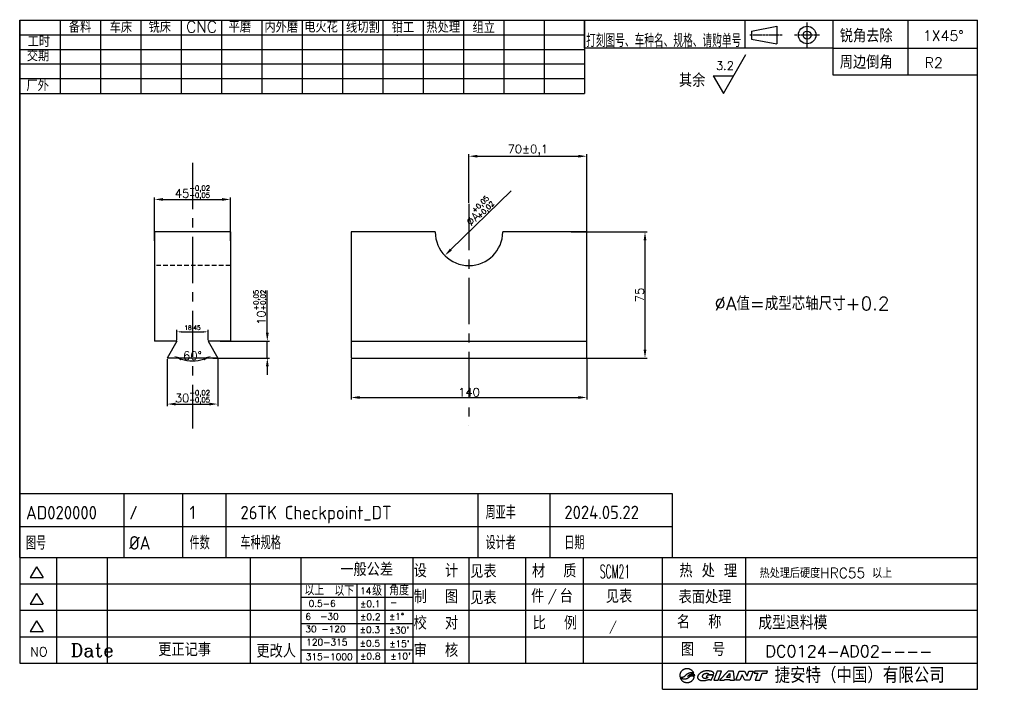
# Model space of a CAD drawing. Header units: millimetres. Extents: x 7182 to 7768, y -594 to -195.
import ezdxf
from ezdxf.enums import TextEntityAlignment as Align

# ---------------------------------------------------------------- set-up
doc = ezdxf.new("R2010")
doc.units = ezdxf.units.MM
doc.linetypes.add('CENTER', pattern=[2, 1.25, -0.25, 0.25, -0.25])
doc.linetypes.add('HIDDEN', pattern=[0.375, 0.25, -0.125])
for name, color, linetype in [('CEN', 1, 'CENTER'), ('CON', 7, 'Continuous'), ('DAS', 5, 'HIDDEN'), ('DIM', 7, 'Continuous'), ('F', 7, 'Continuous'), ('TXT', 7, 'Continuous')]:
    doc.layers.add(name, color=color, linetype=linetype)
doc.styles.add('ACISOTS', font='isocp.shx', dxfattribs={"height": 8, "bigfont": 'gbcbig.shx'})
doc.styles.add('HZ', font='complex.shx', dxfattribs={"bigfont": 'HZFS.SHX'})
doc.styles.get("Standard").update_dxf_attribs({"font": 'txt.shx', "bigfont": 'hzfs.shx'})
doc.styles.add('USER1', font='simplex', dxfattribs={"bigfont": 'dayum'})
doc.dimstyles.new('ISO-25', dxfattribs={"dimtxt": 2.5, "dimasz": 2.5, "dimexe": 1.25, "dimexo": 0.625, "dimtad": 1, "dimtxsty": 'Standard', "dimcen": 2.5, "dimadec": 0, "dimazin": 0, "dimtfac": 1, "dimtmove": 0, "dimatfit": 3, "dimfxl": 1, "dimarcsym": 0})

# ---------------------------------------------------------------- blocks, each defined once
blk = doc.blocks.new('*D10')
at = {"layer": 'Defpoints', "color": 0, "transparency": 16777216}
for p in [(7307.69, -302.26), (7262.69, -327.48), (7307.69, -327.48)]:
    blk.add_point(p, dxfattribs=at)
at = {"layer": 'DIM', "color": 0, "lineweight": -2, "transparency": 16777216}
for p, q in [((7262.69, -326.86), (7262.69, -301.01)), ((7267.69, -302.26), (7302.69, -302.26)), ((7307.69, -326.86), (7307.69, -301.01))]:
    blk.add_line(p, q, dxfattribs=at)
at = {"layer": 'DIM', "color": 0, "transparency": 16777216}
for points in [[(7267.69, -301.43), (7267.69, -303.09), (7262.69, -302.26)], [(7302.69, -301.43), (7302.69, -303.09), (7307.69, -302.26)]]:
    blk.add_solid(points, dxfattribs=at)
at = {"layer": 'DIM', "color": 0, "transparency": 16777216, "insert": (7285.19, -297.63), "char_height": 5, "attachment_point": 5}
blk.add_mtext('45{\\H3;\\S-0,02^ -0,05;}', dxfattribs=at)
blk = doc.blocks.new('*D11')
at = {"layer": 'Defpoints', "color": 0, "transparency": 16777216}
for p in [(7294.42, -381.01), (7275.96, -386.58), (7294.42, -386.58)]:
    blk.add_point(p, dxfattribs=at)
at = {"layer": 'DIM', "color": 0, "lineweight": -2, "transparency": 16777216}
for p, q in [((7275.96, -385.95), (7275.96, -379.76)), ((7294.42, -385.95), (7294.42, -379.76)), ((7278.46, -381.01), (7291.92, -381.01))]:
    blk.add_line(p, q, dxfattribs=at)
at = {"layer": 'DIM', "color": 0, "transparency": 16777216}
for points in [[(7278.46, -380.59), (7278.46, -381.43), (7275.96, -381.01)], [(7291.92, -380.59), (7291.92, -381.43), (7294.42, -381.01)]]:
    blk.add_solid(points, dxfattribs=at)
at = {"layer": 'DIM', "color": 0, "transparency": 16777216, "insert": (7285.19, -378.93), "char_height": 2.5, "attachment_point": 5}
blk.add_mtext('18,45', dxfattribs=at)
blk = doc.blocks.new('*D12')
at = {"layer": 'Defpoints', "color": 0, "transparency": 16777216}
for p in [(7301.05, -386.58), (7329.65, -386.58), (7296.7, -396.58)]:
    blk.add_point(p, dxfattribs=at)
at = {"layer": 'DIM', "color": 0, "lineweight": -2, "transparency": 16777216}
for p, q in [((7329.65, -381.58), (7329.65, -356.33)), ((7301.68, -386.58), (7330.9, -386.58)), ((7329.65, -396.58), (7329.65, -386.58)), ((7297.33, -396.58), (7330.9, -396.58)), ((7329.65, -401.58), (7329.65, -406.58))]:
    blk.add_line(p, q, dxfattribs=at)
at = {"layer": 'DIM', "color": 0, "transparency": 16777216}
for points in [[(7328.82, -381.58), (7330.48, -381.58), (7329.65, -386.58)], [(7328.82, -401.58), (7330.48, -401.58), (7329.65, -396.58)]]:
    blk.add_solid(points, dxfattribs=at)
at = {"layer": 'DIM', "color": 0, "transparency": 16777216, "insert": (7325.03, -366.45), "char_height": 5, "attachment_point": 5, "rotation": 90}
blk.add_mtext('10{\\H3;\\S+0,05^ +0,02;}', dxfattribs=at)
blk = doc.blocks.new('*D13')
at = {"layer": 'Defpoints', "color": 0, "transparency": 16777216}
for p in [(7275.96, -391.85), (7294.42, -391.85), (7281.3, -397.93), (7270.19, -401.85), (7300.19, -401.85)]:
    blk.add_point(p, dxfattribs=at)
at = {"layer": 'DIM', "color": 0, "lineweight": -2, "transparency": 16777216}
blk.add_arc((7285.19, -375.87), 22.4, 252.8179, 287.1821, dxfattribs=at)
at = {"layer": 'DIM', "color": 0, "transparency": 16777216}
for points in [[(7278.24, -398.03), (7278.91, -396.51), (7273.99, -395.27)], [(7291.47, -396.51), (7292.14, -398.03), (7296.39, -395.27)]]:
    blk.add_solid(points, dxfattribs=at)
at = {"layer": 'DIM', "color": 0, "transparency": 16777216, "insert": (7285.19, -395.15), "char_height": 5, "attachment_point": 5}
blk.add_mtext('60°', dxfattribs=at)
blk = doc.blocks.new('*D14')
at = {"layer": 'Defpoints', "color": 0, "transparency": 16777216}
for p in [(7379.51, -396.58), (7519.51, -396.58), (7519.51, -420.05)]:
    blk.add_point(p, dxfattribs=at)
at = {"layer": 'DIM', "color": 0, "lineweight": -2, "transparency": 16777216}
for p, q in [((7379.51, -397.2), (7379.51, -421.3)), ((7519.51, -397.2), (7519.51, -421.3)), ((7384.51, -420.05), (7514.51, -420.05))]:
    blk.add_line(p, q, dxfattribs=at)
at = {"layer": 'DIM', "color": 0, "transparency": 16777216}
for points in [[(7384.51, -419.22), (7384.51, -420.89), (7379.51, -420.05)], [(7514.51, -419.22), (7514.51, -420.89), (7519.51, -420.05)]]:
    blk.add_solid(points, dxfattribs=at)
at = {"layer": 'DIM', "color": 0, "transparency": 16777216, "insert": (7449.51, -416.93), "char_height": 5, "attachment_point": 5}
blk.add_mtext('140', dxfattribs=at)
blk = doc.blocks.new('*D15')
at = {"layer": 'Defpoints', "color": 0, "transparency": 16777216}
for p in [(7509.65, -321.58), (7509.65, -396.58), (7554.13, -396.58)]:
    blk.add_point(p, dxfattribs=at)
at = {"layer": 'DIM', "color": 0, "lineweight": -2, "transparency": 16777216}
for p, q in [((7510.28, -321.58), (7555.38, -321.58)), ((7554.13, -326.58), (7554.13, -391.58)), ((7510.28, -396.58), (7555.38, -396.58))]:
    blk.add_line(p, q, dxfattribs=at)
at = {"layer": 'DIM', "color": 0, "transparency": 16777216}
for points in [[(7553.29, -326.58), (7554.96, -326.58), (7554.13, -321.58)], [(7553.29, -391.58), (7554.96, -391.58), (7554.13, -396.58)]]:
    blk.add_solid(points, dxfattribs=at)
at = {"layer": 'DIM', "color": 0, "transparency": 16777216, "insert": (7551, -359.08), "char_height": 5, "attachment_point": 5, "rotation": 90}
blk.add_mtext('75', dxfattribs=at)
blk = doc.blocks.new('*D16')
at = {"layer": 'Defpoints', "color": 0, "transparency": 16777216}
for p in [(7519.51, -276.55), (7449.51, -304.95), (7519.51, -339.88)]:
    blk.add_point(p, dxfattribs=at)
at = {"layer": 'DIM', "color": 0, "lineweight": -2, "transparency": 16777216}
for p, q in [((7449.51, -304.33), (7449.51, -275.3)), ((7454.51, -276.55), (7514.51, -276.55)), ((7519.51, -339.26), (7519.51, -275.3))]:
    blk.add_line(p, q, dxfattribs=at)
at = {"layer": 'DIM', "color": 0, "transparency": 16777216}
for points in [[(7454.51, -275.72), (7454.51, -277.39), (7449.51, -276.55)], [(7514.51, -275.72), (7514.51, -277.39), (7519.51, -276.55)]]:
    blk.add_solid(points, dxfattribs=at)
at = {"layer": 'DIM', "color": 0, "transparency": 16777216, "insert": (7484.51, -273.01), "char_height": 5, "attachment_point": 5}
blk.add_mtext('70±0,1', dxfattribs=at)
blk = doc.blocks.new('*D17')
at = {"layer": 'Defpoints', "color": 0, "transparency": 16777216}
for p in [(7270.19, -396.58), (7300.19, -396.58), (7300.19, -423.97)]:
    blk.add_point(p, dxfattribs=at)
at = {"layer": 'DIM', "color": 0, "lineweight": -2, "transparency": 16777216}
for p, q in [((7270.19, -397.2), (7270.19, -425.22)), ((7300.19, -397.2), (7300.19, -425.22)), ((7275.19, -423.97), (7295.19, -423.97))]:
    blk.add_line(p, q, dxfattribs=at)
at = {"layer": 'DIM', "color": 0, "transparency": 16777216}
for points in [[(7275.19, -423.14), (7275.19, -424.8), (7270.19, -423.97)], [(7295.19, -423.14), (7295.19, -424.8), (7300.19, -423.97)]]:
    blk.add_solid(points, dxfattribs=at)
at = {"layer": 'DIM', "color": 0, "transparency": 16777216, "insert": (7285.19, -419.34), "char_height": 5, "attachment_point": 5}
blk.add_mtext('30{\\H3;\\S-0,02^ -0,05;}', dxfattribs=at)
blk = doc.blocks.new('GIANT')
for p, q in [((230.79, 28.9), (230.78, 28.78)), ((230.78, 28.78), (230.78, 28.67)), ((230.78, 28.67), (230.79, 28.56)), ((230.8, 29.01), (230.79, 28.9)), ((230.79, 28.56), (230.8, 28.45)), ((230.82, 29.12), (230.8, 29.01)), ((230.8, 28.45), (230.82, 28.34)), ((230.84, 29.23), (230.82, 29.12)), ((230.82, 28.34), (230.9, 28.32)), ((230.87, 29.33), (230.84, 29.23)), ((230.9, 29.44), (230.87, 29.33)), ((230.94, 29.55), (230.9, 29.44)), ((230.9, 28.32), (230.98, 28.31)), ((230.98, 29.65), (230.94, 29.55)), ((231.03, 29.75), (230.98, 29.65)), ((230.98, 28.31), (231.07, 28.3)), ((231.09, 29.84), (231.03, 29.75)), ((231.07, 28.3), (231.15, 28.29)), ((231.15, 29.94), (231.09, 29.84)), ((231.21, 30.03), (231.15, 29.94)), ((231.15, 28.29), (231.23, 28.28)), ((231.28, 30.12), (231.21, 30.03)), ((231.23, 28.28), (231.31, 28.28)), ((231.35, 30.2), (231.28, 30.12)), ((231.31, 28.28), (231.39, 28.28)), ((231.43, 30.28), (231.35, 30.2)), ((231.39, 28.28), (231.48, 28.28)), ((231.51, 30.36), (231.43, 30.28)), ((231.48, 28.28), (231.56, 28.28)), ((231.59, 30.43), (231.51, 30.36)), ((231.56, 28.28), (231.64, 28.29)), ((231.68, 30.5), (231.59, 30.43)), ((231.64, 28.29), (231.72, 28.31)), ((231.77, 30.56), (231.68, 30.5)), ((231.72, 28.31), (231.8, 28.32)), ((231.87, 30.62), (231.77, 30.56)), ((231.8, 28.32), (231.88, 28.35)), ((231.97, 30.68), (231.87, 30.62)), ((231.88, 28.35), (231.96, 28.37)), ((231.96, 28.37), (232.03, 28.41)), ((232.07, 30.73), (231.97, 30.68)), ((232.03, 28.41), (232.11, 28.44)), ((232.17, 30.77), (232.07, 30.73)), ((232.11, 28.44), (232.18, 28.49)), ((232.27, 30.81), (232.17, 30.77)), ((232.18, 28.49), (232.25, 28.53)), ((232.25, 28.53), (232.31, 28.58)), ((232.38, 30.85), (232.27, 30.81)), ((232.31, 28.58), (232.37, 28.63)), ((232.37, 28.63), (232.44, 28.69)), ((232.49, 30.88), (232.38, 30.85)), ((232.44, 28.69), (232.5, 28.74)), ((232.6, 30.91), (232.49, 30.88)), ((232.5, 28.74), (232.56, 28.8)), ((232.56, 28.8), (232.62, 28.86)), ((232.72, 30.93), (232.6, 30.91)), ((232.62, 28.86), (232.68, 28.91)), ((232.68, 28.91), (232.74, 28.97)), ((232.83, 30.94), (232.72, 30.93)), ((232.74, 28.97), (232.8, 29.03)), ((232.8, 29.03), (232.86, 29.08)), ((232.95, 30.95), (232.83, 30.94)), ((232.86, 29.08), (232.92, 29.13)), ((232.92, 29.13), (232.98, 29.19)), ((233.07, 30.96), (232.95, 30.95)), ((232.98, 29.19), (233.05, 29.24)), ((233.05, 29.24), (233.11, 29.29)), ((233.18, 30.95), (233.07, 30.96)), ((233.11, 29.29), (233.18, 29.33)), ((233.3, 30.95), (233.18, 30.95)), ((233.18, 29.33), (233.25, 29.38)), ((233.25, 29.38), (233.32, 29.42)), ((233.28, 28.48), (233.35, 28.58)), ((233.38, 28.54), (233.28, 28.48)), ((233.42, 30.93), (233.3, 30.95)), ((233.32, 29.42), (233.39, 29.46)), ((233.35, 28.58), (233.43, 28.68)), ((233.48, 28.6), (233.38, 28.54)), ((233.39, 29.46), (233.46, 29.5)), ((233.53, 30.91), (233.42, 30.93)), ((233.43, 28.68), (233.51, 28.77)), ((233.46, 29.5), (233.54, 29.54)), ((233.59, 28.66), (233.48, 28.6)), ((233.51, 28.77), (233.61, 28.86)), ((233.65, 30.89), (233.53, 30.91)), ((233.54, 29.54), (233.61, 29.57)), ((233.6, 28.12), (233.54, 28.06)), ((233.69, 28.72), (233.59, 28.66)), ((233.66, 28.17), (233.6, 28.12)), ((233.61, 29.57), (233.69, 29.6)), ((233.61, 28.86), (233.7, 28.93)), ((233.76, 30.86), (233.65, 30.89)), ((233.72, 28.22), (233.66, 28.17)), ((233.69, 29.6), (233.77, 29.63)), ((233.8, 28.77), (233.69, 28.72)), ((233.7, 28.93), (233.8, 29.01)), ((233.78, 28.28), (233.72, 28.22)), ((233.87, 30.82), (233.76, 30.86)), ((233.77, 29.63), (233.84, 29.66)), ((233.85, 28.33), (233.78, 28.28)), ((233.8, 29.01), (233.91, 29.07)), ((233.91, 28.82), (233.8, 28.77)), ((233.84, 29.66), (233.92, 29.68)), ((233.91, 28.38), (233.85, 28.33)), ((233.98, 30.78), (233.87, 30.82)), ((233.91, 29.07), (234.02, 29.13)), ((234.02, 28.86), (233.91, 28.82)), ((233.97, 28.43), (233.91, 28.38)), ((233.92, 29.68), (234, 29.7)), ((234.04, 28.48), (233.97, 28.43)), ((234.09, 30.74), (233.98, 30.78)), ((234, 29.7), (234.08, 29.72)), ((234.02, 29.13), (234.13, 29.18)), ((234.13, 28.9), (234.02, 28.86)), ((234.11, 28.52), (234.04, 28.48)), ((234.08, 29.72), (234.16, 29.73)), ((234.19, 30.68), (234.09, 30.74)), ((234.18, 28.56), (234.11, 28.52)), ((234.13, 29.18), (234.25, 29.22)), ((234.25, 28.92), (234.13, 28.9)), ((234.16, 29.73), (234.25, 29.74)), ((234.26, 28.58), (234.18, 28.56)), ((234.29, 30.63), (234.19, 30.68)), ((234.25, 29.74), (234.33, 29.75)), ((234.25, 29.22), (234.37, 29.25)), ((234.37, 28.94), (234.25, 28.92)), ((234.34, 28.61), (234.26, 28.58)), ((234.39, 30.57), (234.29, 30.63)), ((234.33, 29.75), (234.41, 29.75)), ((234.42, 28.62), (234.34, 28.61)), ((234.37, 29.25), (234.49, 29.28)), ((234.49, 28.95), (234.37, 28.94)), ((234.49, 30.5), (234.39, 30.57)), ((234.41, 29.75), (234.49, 29.75)), ((234.5, 28.62), (234.42, 28.62)), ((234.58, 30.43), (234.49, 30.5)), ((234.49, 29.75), (234.58, 29.75)), ((234.49, 29.28), (234.62, 29.3)), ((234.61, 28.94), (234.49, 28.95)), ((234.58, 28.62), (234.5, 28.62)), ((234.67, 30.35), (234.58, 30.43)), ((234.58, 29.75), (234.66, 29.74)), ((234.66, 28.62), (234.58, 28.62)), ((234.72, 28.93), (234.61, 28.94)), ((234.62, 29.3), (234.74, 29.31)), ((234.66, 29.74), (234.74, 29.73)), ((234.74, 28.61), (234.66, 28.62)), ((234.75, 30.27), (234.67, 30.35)), ((234.84, 28.91), (234.72, 28.93)), ((234.74, 29.73), (234.82, 29.72)), ((234.74, 29.31), (234.86, 29.31)), ((234.82, 28.59), (234.74, 28.61)), ((234.83, 30.18), (234.75, 30.27)), ((234.82, 29.72), (234.9, 29.7)), ((234.9, 28.57), (234.82, 28.59)), ((234.91, 30.1), (234.83, 30.18)), ((234.96, 28.88), (234.84, 28.91)), ((234.86, 29.31), (234.99, 29.3)), ((234.9, 29.7), (234.98, 29.68)), ((234.98, 28.55), (234.9, 28.57)), ((234.98, 30), (234.91, 30.1)), ((235.07, 28.84), (234.96, 28.88)), ((235.05, 29.91), (234.98, 30)), ((234.98, 29.68), (235.06, 29.65)), ((235.06, 28.53), (234.98, 28.55)), ((234.99, 29.3), (235.11, 29.28)), ((235.11, 29.81), (235.05, 29.91)), ((235.06, 29.65), (235.13, 29.63)), ((235.13, 28.5), (235.06, 28.53)), ((235.18, 28.8), (235.07, 28.84)), ((235.16, 29.7), (235.11, 29.81)), ((235.11, 29.28), (235.23, 29.24)), ((235.13, 29.63), (235.21, 29.6)), ((235.21, 28.47), (235.13, 28.5)), ((235.21, 29.6), (235.16, 29.7)), ((235.29, 28.74), (235.18, 28.8)), ((235.28, 28.44), (235.21, 28.47)), ((235.23, 29.24), (235.34, 29.19)), ((235.26, 28.02), (235.29, 28.12)), ((235.36, 28.41), (235.28, 28.44)), ((235.39, 28.67), (235.29, 28.74)), ((235.29, 28.12), (235.32, 28.21)), ((235.32, 28.21), (235.34, 28.31)), ((235.34, 29.19), (235.36, 29.09)), ((235.34, 28.31), (235.36, 28.41)), ((235.36, 29.09), (235.37, 28.98)), ((235.37, 28.98), (235.38, 28.88)), ((235.38, 28.88), (235.39, 28.78)), ((235.39, 28.78), (235.39, 28.67)), ((236.46, 28.45), (236.44, 28.33)), ((236.44, 28.33), (236.44, 28.22)), ((236.44, 28.22), (236.44, 28.1)), ((236.44, 28.1), (236.46, 27.98)), ((236.5, 28.56), (236.46, 28.45)), ((236.54, 28.67), (236.5, 28.56)), ((236.59, 28.78), (236.54, 28.67)), ((236.64, 28.88), (236.59, 28.78)), ((236.7, 28.98), (236.64, 28.88)), ((236.77, 29.08), (236.7, 28.98)), ((236.85, 29.17), (236.77, 29.08)), ((236.92, 29.26), (236.85, 29.17)), ((237, 29.34), (236.92, 29.26)), ((237.09, 29.42), (237, 29.34)), ((237.18, 29.5), (237.09, 29.42)), ((237.27, 29.58), (237.18, 29.5)), ((237.36, 29.65), (237.27, 29.58)), ((237.46, 29.71), (237.36, 29.65)), ((237.56, 29.78), (237.46, 29.71)), ((237.66, 29.84), (237.56, 29.78)), ((237.76, 29.89), (237.66, 29.84)), ((237.87, 29.95), (237.76, 29.89)), ((237.97, 30), (237.87, 29.95)), ((238.08, 30.04), (237.97, 30)), ((237.99, 28.53), (238, 28.65)), ((238, 28.41), (237.99, 28.53)), ((238, 28.65), (238.04, 28.77)), ((238.03, 28.29), (238, 28.41)), ((238.08, 28.17), (238.03, 28.29)), ((238.04, 28.77), (238.09, 28.89)), ((238.19, 30.08), (238.08, 30.04)), ((238.16, 28.07), (238.08, 28.17)), ((238.09, 28.89), (238.15, 28.99)), ((238.15, 28.99), (238.23, 29.09)), ((238.3, 30.12), (238.19, 30.08)), ((238.23, 29.09), (238.32, 29.17)), ((238.42, 30.15), (238.3, 30.12)), ((238.32, 29.17), (238.42, 29.25)), ((238.53, 30.18), (238.42, 30.15)), ((238.42, 29.25), (238.52, 29.32)), ((238.52, 29.32), (238.64, 29.37)), ((238.65, 30.2), (238.53, 30.18)), ((238.64, 29.37), (238.75, 29.42)), ((238.76, 30.22), (238.65, 30.2)), ((238.75, 29.42), (238.87, 29.46)), ((238.88, 30.24), (238.76, 30.22)), ((238.87, 29.46), (238.99, 29.48)), ((238.99, 30.25), (238.88, 30.24)), ((239.11, 30.26), (238.99, 30.25)), ((238.99, 29.48), (239.11, 29.5)), ((239.23, 30.27), (239.11, 30.26)), ((239.11, 29.5), (239.24, 29.51)), ((239.4, 28.87), (239.12, 28.24)), ((239.12, 28.24), (239.73, 28.24)), ((239.35, 30.27), (239.23, 30.27)), ((239.24, 29.51), (239.36, 29.51)), ((239.46, 30.27), (239.35, 30.27)), ((239.36, 29.51), (239.49, 29.49)), ((241.41, 28.87), (239.4, 28.87)), ((239.53, 28.1), (239.42, 28.03)), ((239.58, 30.27), (239.46, 30.27)), ((239.49, 29.49), (239.61, 29.46)), ((239.63, 28.17), (239.53, 28.1)), ((239.7, 30.26), (239.58, 30.27)), ((239.61, 29.46), (239.72, 29.42)), ((239.73, 28.24), (239.63, 28.17)), ((239.82, 30.25), (239.7, 30.26)), ((239.72, 29.42), (239.83, 29.36)), ((239.93, 30.25), (239.82, 30.25)), ((239.83, 29.36), (239.92, 29.27)), ((239.92, 29.27), (239.97, 29.16)), ((240.05, 30.23), (239.93, 30.25)), ((239.97, 29.16), (241.47, 29.16)), ((240.17, 30.22), (240.05, 30.23)), ((240.28, 30.21), (240.17, 30.22)), ((240.4, 30.19), (240.28, 30.21)), ((240.52, 30.17), (240.4, 30.19)), ((240.63, 30.15), (240.52, 30.17)), ((240.75, 30.13), (240.63, 30.15)), ((240.86, 30.1), (240.75, 30.13)), ((240.75, 27.29), (241.41, 28.87)), ((240.97, 30.06), (240.86, 30.1)), ((241.08, 30.02), (240.97, 30.06)), ((241.19, 29.97), (241.08, 30.02)), ((241.28, 29.9), (241.19, 29.97)), ((241.37, 29.82), (241.28, 29.9)), ((241.44, 29.73), (241.37, 29.82)), ((241.49, 29.62), (241.44, 29.73)), ((241.47, 29.16), (241.5, 29.27)), ((241.51, 29.51), (241.49, 29.62)), ((241.5, 29.27), (241.51, 29.39)), ((241.51, 29.39), (241.51, 29.51)), ((242.59, 30.21), (241.52, 27.29)), ((243.97, 30.21), (242.59, 30.21)), ((242.89, 27.29), (243.97, 30.21)), ((246.06, 30.21), (243.34, 27.29)), ((245.61, 28.21), (246.64, 29.42)), ((246.64, 28.21), (245.61, 28.21)), ((247.83, 30.21), (246.06, 30.21)), ((246.64, 29.42), (246.64, 28.21)), ((248.13, 27.29), (247.83, 30.21)), ((248.52, 27.29), (249.6, 30.21)), ((249.6, 30.21), (251.31, 30.21)), ((250.49, 29.01), (249.85, 27.29)), ((251.35, 27.29), (250.49, 29.01)), ((251.31, 30.21), (252.1, 28.61)), ((252.1, 28.61), (252.7, 30.21)), ((252.7, 30.21), (253.99, 30.21)), ((253.99, 30.21), (252.92, 27.29)), ((254.56, 30.21), (254.3, 29.5)), ((254.3, 29.5), (255.52, 29.5)), ((258.57, 30.21), (254.56, 30.21)), ((255.52, 29.5), (254.71, 27.29)), ((256.09, 27.29), (256.91, 29.5)), ((256.91, 29.5), (258.31, 29.5)), ((258.31, 29.5), (258.57, 30.21)), ((231.01, 27.94), (230.93, 27.97)), ((230.93, 27.97), (230.97, 27.88)), ((230.97, 27.88), (231.01, 27.79)), ((231.08, 27.91), (231.01, 27.94)), ((231.01, 27.79), (231.06, 27.7)), ((231.06, 27.7), (231.11, 27.61)), ((231.15, 27.88), (231.08, 27.91)), ((231.11, 27.61), (231.17, 27.53)), ((231.23, 27.85), (231.15, 27.88)), ((231.17, 27.53), (231.23, 27.45)), ((231.3, 27.81), (231.23, 27.85)), ((231.23, 27.45), (231.29, 27.37)), ((231.29, 27.37), (231.36, 27.29)), ((231.38, 27.79), (231.3, 27.81)), ((231.36, 27.29), (231.43, 27.22)), ((231.46, 27.76), (231.38, 27.79)), ((231.43, 27.22), (231.5, 27.15)), ((231.53, 27.73), (231.46, 27.76)), ((231.5, 27.15), (231.57, 27.09)), ((231.61, 27.71), (231.53, 27.73)), ((231.57, 27.09), (231.65, 27.02)), ((231.69, 27.69), (231.61, 27.71)), ((231.65, 27.02), (231.73, 26.96)), ((231.77, 27.67), (231.69, 27.69)), ((231.73, 26.96), (231.82, 26.91)), ((231.85, 27.66), (231.77, 27.67)), ((231.82, 26.91), (231.9, 26.86)), ((231.93, 27.65), (231.85, 27.66)), ((231.9, 26.86), (231.99, 26.81)), ((232.01, 27.64), (231.93, 27.65)), ((231.99, 26.81), (232.08, 26.76)), ((232.09, 27.63), (232.01, 27.64)), ((232.08, 26.76), (232.18, 26.72)), ((232.18, 27.63), (232.09, 27.63)), ((232.26, 27.62), (232.18, 27.63)), ((232.18, 26.72), (232.27, 26.69)), ((232.34, 27.62), (232.26, 27.62)), ((232.27, 26.69), (232.37, 26.65)), ((232.42, 27.63), (232.34, 27.62)), ((232.37, 26.65), (232.46, 26.63)), ((232.5, 27.64), (232.42, 27.63)), ((232.46, 26.63), (232.56, 26.6)), ((232.58, 27.64), (232.5, 27.64)), ((232.56, 26.6), (232.66, 26.58)), ((232.66, 27.66), (232.58, 27.64)), ((232.74, 27.67), (232.66, 27.66)), ((232.66, 26.58), (232.76, 26.57)), ((232.82, 27.69), (232.74, 27.67)), ((232.76, 26.57), (232.86, 26.55)), ((232.9, 27.72), (232.82, 27.69)), ((232.86, 26.55), (232.96, 26.55)), ((232.98, 27.74), (232.9, 27.72)), ((232.96, 26.55), (233.06, 26.54)), ((233.05, 27.77), (232.98, 27.74)), ((233.13, 27.8), (233.05, 27.77)), ((233.06, 26.54), (233.16, 26.54)), ((233.2, 27.84), (233.13, 27.8)), ((233.16, 26.54), (233.26, 26.55)), ((233.27, 27.88), (233.2, 27.84)), ((233.26, 26.55), (233.36, 26.56)), ((233.34, 27.92), (233.27, 27.88)), ((233.41, 27.97), (233.34, 27.92)), ((233.36, 26.56), (233.46, 26.57)), ((233.47, 28.01), (233.41, 27.97)), ((233.46, 26.57), (233.56, 26.59)), ((233.54, 28.06), (233.47, 28.01)), ((233.56, 26.59), (233.66, 26.61)), ((233.66, 26.61), (233.76, 26.64)), ((233.76, 26.64), (233.85, 26.67)), ((233.85, 26.67), (233.95, 26.7)), ((233.95, 26.7), (234.04, 26.74)), ((234.04, 26.74), (234.13, 26.78)), ((234.13, 26.78), (234.22, 26.83)), ((234.22, 26.83), (234.31, 26.88)), ((234.31, 26.88), (234.39, 26.93)), ((234.39, 26.93), (234.48, 26.99)), ((234.48, 26.99), (234.56, 27.05)), ((234.56, 27.05), (234.63, 27.12)), ((234.63, 27.12), (234.71, 27.19)), ((234.71, 27.19), (234.78, 27.26)), ((234.78, 27.26), (234.85, 27.33)), ((234.85, 27.33), (234.91, 27.41)), ((234.91, 27.41), (234.97, 27.49)), ((234.97, 27.49), (235.03, 27.57)), ((235.03, 27.57), (235.08, 27.66)), ((235.08, 27.66), (235.13, 27.74)), ((235.13, 27.74), (235.18, 27.83)), ((235.18, 27.83), (235.22, 27.93)), ((235.22, 27.93), (235.26, 28.02)), ((236.46, 27.98), (236.5, 27.87)), ((236.5, 27.87), (236.56, 27.77)), ((236.56, 27.77), (236.62, 27.67)), ((236.62, 27.67), (236.7, 27.58)), ((236.7, 27.58), (236.79, 27.51)), ((236.79, 27.51), (236.89, 27.44)), ((236.89, 27.44), (236.99, 27.38)), ((236.99, 27.38), (237.09, 27.33)), ((237.09, 27.33), (237.2, 27.29)), ((237.2, 27.29), (237.32, 27.25)), ((237.32, 27.25), (237.43, 27.22)), ((237.43, 27.22), (237.54, 27.2)), ((237.54, 27.2), (237.66, 27.18)), ((237.66, 27.18), (237.78, 27.17)), ((237.78, 27.17), (237.89, 27.16)), ((237.89, 27.16), (238.01, 27.16)), ((238.01, 27.16), (238.13, 27.16)), ((238.13, 27.16), (238.25, 27.16)), ((238.25, 27.99), (238.16, 28.07)), ((238.35, 27.92), (238.25, 27.99)), ((238.25, 27.16), (238.36, 27.17)), ((238.47, 27.88), (238.35, 27.92)), ((238.36, 27.17), (238.48, 27.18)), ((238.59, 27.85), (238.47, 27.88)), ((238.48, 27.18), (238.6, 27.2)), ((238.71, 27.83), (238.59, 27.85)), ((238.6, 27.2), (238.71, 27.21)), ((238.84, 27.84), (238.71, 27.83)), ((238.71, 27.21), (238.83, 27.23)), ((238.83, 27.23), (238.94, 27.26)), ((238.96, 27.86), (238.84, 27.84)), ((238.94, 27.26), (239.06, 27.28)), ((239.08, 27.89), (238.96, 27.86)), ((239.06, 27.28), (239.17, 27.31)), ((239.2, 27.93), (239.08, 27.89)), ((239.17, 27.31), (239.29, 27.34)), ((239.31, 27.97), (239.2, 27.93)), ((239.29, 27.34), (239.4, 27.37)), ((239.42, 28.03), (239.31, 27.97)), ((239.4, 27.37), (239.51, 27.4)), ((239.51, 27.4), (239.63, 27.44)), ((239.63, 27.44), (239.74, 27.47)), ((239.74, 27.47), (239.85, 27.49)), ((239.85, 27.49), (239.97, 27.51)), ((239.97, 27.51), (240.09, 27.51)), ((240.09, 27.51), (240.2, 27.5)), ((240.2, 27.5), (240.32, 27.47)), ((240.32, 27.47), (240.43, 27.44)), ((240.43, 27.44), (240.54, 27.39)), ((240.54, 27.39), (240.64, 27.34)), ((240.64, 27.34), (240.75, 27.29)), ((241.52, 27.29), (242.89, 27.29)), ((243.34, 27.29), (244.83, 27.29)), ((244.83, 27.29), (245.04, 27.54)), ((245.04, 27.54), (246.64, 27.54)), ((246.64, 27.54), (246.64, 27.29)), ((246.64, 27.29), (248.13, 27.29)), ((249.85, 27.29), (248.52, 27.29)), ((252.92, 27.29), (251.35, 27.29)), ((254.71, 27.29), (256.09, 27.29))]:
    blk.add_line(p, q)

msp = doc.modelspace()

# ---------------------------------------------------------------- linework, layer by layer
msp.add_line((7518.08, -212.35), (7518.08, -195.684))
at = {"layer": 'CEN'}
for p, q in [((7650.495, -211.912), (7650.495, -197.026)), ((7635.622, -204.469), (7616.341, -204.469)), ((7657.943, -204.469), (7643.048, -204.469))]:
    msp.add_line(p, q, dxfattribs=at)
at = {"layer": 'CEN', "ltscale": 22}
for p, q in [((7285.189, -280.463), (7285.189, -438.447)), ((7449.505, -304.954), (7449.505, -436.988))]:
    msp.add_line(p, q, dxfattribs=at)
at = {"layer": 'CON', "color": 2}
for p, q in [((7751.669, -578.033), (7751.669, -195.684)), ((7182.474, -578.033), (7751.669, -578.033))]:
    msp.add_line(p, q, dxfattribs=at)
at = {"layer": 'CON'}
for p, q in [((7307.689, -321.577), (7262.689, -321.577)), ((7262.689, -321.577), (7262.689, -386.577)), ((7307.689, -321.577), (7307.689, -386.577)), ((7429.458, -321.577), (7379.505, -321.577)), ((7379.505, -321.577), (7379.505, -396.577)), ((7519.505, -321.577), (7469.553, -321.577)), ((7519.505, -396.577), (7519.505, -321.577)), ((7275.962, -386.577), (7262.689, -386.577)), ((7275.962, -386.577), (7270.189, -396.577)), ((7307.689, -386.577), (7294.415, -386.577)), ((7294.415, -386.577), (7300.189, -396.577)), ((7379.505, -386.577), (7519.505, -386.577)), ((7300.189, -396.577), (7270.189, -396.577)), ((7379.505, -396.577), (7519.505, -396.577)), ((7182.474, -480.705), (7182.474, -515.289))]:
    msp.add_line(p, q, dxfattribs=at)
at = {"layer": 'CON', "color": 2}
for points in [[(7182.474, -195.684), (7751.669, -195.684)], [(7182.474, -195.684), (7182.474, -578.033)], [(7182.474, -515.289), (7182.474, -195.684)], [(7182.474, -480.705), (7182.474, -497.873)], [(7182.474, -497.873), (7182.474, -480.705)]]:
    msp.add_lwpolyline(points, dxfattribs=at)
at = {"layer": 'CON'}
msp.add_arc((7449.505, -321.577), 20.048, 180, 0, dxfattribs=at)
at = {"layer": 'DAS', "ltscale": 11}
msp.add_line((7307.689, -341.624), (7262.689, -341.624), dxfattribs=at)
at = {"layer": 'DIM'}
for p, q in [((7206.446, -195.684), (7206.446, -239.315)), ((7230.418, -195.684), (7230.418, -239.315)), ((7230.418, -195.684), (7230.418, -239.315)), ((7254.39, -195.684), (7254.39, -239.315)), ((7278.362, -195.684), (7278.362, -239.315)), ((7302.334, -195.684), (7302.334, -239.315)), ((7302.334, -195.684), (7302.334, -239.315)), ((7326.305, -195.684), (7326.305, -239.315)), ((7350.277, -195.684), (7350.277, -239.315)), ((7374.249, -195.684), (7374.249, -239.315)), ((7398.221, -195.684), (7398.221, -239.315)), ((7422.193, -195.684), (7422.193, -239.315)), ((7446.165, -195.684), (7446.165, -239.315)), ((7470.137, -195.684), (7470.137, -239.315)), ((7494.108, -195.684), (7494.108, -239.315)), ((7518.08, -195.684), (7518.08, -239.315)), ((7613.49, -195.684), (7613.49, -212.35)), ((7665.806, -195.684), (7665.806, -212.35)), ((7710.493, -212.35), (7710.493, -195.684)), ((7182.474, -204.349), (7518.08, -204.349)), ((7617.432, -202.114), (7632.491, -199.268)), ((7617.432, -202.114), (7617.432, -206.824)), ((7632.491, -199.268), (7632.491, -209.669)), ((7617.432, -206.824), (7632.491, -209.669)), ((7182.474, -213.014), (7518.08, -213.014)), ((7613.49, -212.35), (7518.08, -212.35)), ((7600.692, -239.17), (7614.028, -216.073)), ((7665.806, -212.35), (7613.49, -212.35)), ((7665.806, -211.422), (7665.806, -228.089)), ((7665.806, -212.35), (7751.669, -212.35)), ((7710.493, -228.089), (7710.493, -211.422)), ((7182.474, -221.679), (7518.08, -221.679)), ((7665.806, -227.161), (7665.806, -228.089)), ((7665.806, -228.089), (7751.669, -228.089)), ((7665.806, -228.089), (7751.669, -228.089)), ((7710.493, -228.089), (7710.493, -227.161)), ((7182.474, -230.344), (7518.08, -230.344)), ((7594.699, -228.789), (7606.686, -228.789)), ((7594.699, -228.789), (7600.692, -239.17)), ((7182.474, -239.315), (7518.08, -239.315)), ((7474.569, -297.042), (7438.752, -332.103)), ((7182.474, -477.186), (7570.191, -477.186)), ((7570.191, -477.186), (7570.191, -515.289)), ((7570.191, -497.099), (7182.474, -497.099)), ((7182.474, -515.289), (7352.37, -515.289)), ((7182.474, -515.289), (7494.535, -515.289)), ((7192.558, -520.834), (7188.62, -527.19)), ((7192.558, -520.834), (7196.495, -527.19)), ((7204.526, -578.033), (7204.526, -515.289)), ((7234.715, -578.033), (7234.715, -515.289)), ((7319.711, -578.033), (7319.711, -515.289)), ((7349.732, -578.033), (7349.732, -515.289)), ((7352.37, -515.289), (7751.669, -515.289)), ((7416.398, -578.033), (7416.398, -515.289)), ((7449.561, -578.033), (7449.561, -515.289)), ((7483.224, -578.033), (7483.224, -515.289)), ((7517.527, -578.033), (7517.527, -515.289)), ((7614.156, -578.033), (7614.156, -515.289)), ((7182.474, -530.975), (7751.669, -530.975)), ((7188.62, -527.19), (7196.495, -527.19)), ((7383.065, -578.033), (7383.065, -530.975)), ((7399.732, -578.033), (7399.732, -530.975)), ((7192.558, -536.574), (7188.62, -542.931)), ((7192.558, -536.574), (7196.495, -542.931)), ((7188.62, -542.931), (7196.495, -542.931)), ((7349.732, -538.818), (7416.398, -538.818)), ((7182.474, -546.661), (7751.669, -546.661)), ((7192.558, -552.92), (7188.62, -559.277)), ((7192.558, -552.92), (7196.495, -559.277)), ((7349.732, -554.504), (7416.398, -554.504)), ((7188.62, -559.277), (7196.495, -559.277)), ((7182.474, -562.347), (7751.669, -562.347)), ((7349.732, -570.19), (7416.398, -570.19)), ((7751.669, -593.665), (7751.669, -578.033)), ((7564.52, -593.665), (7751.669, -593.665))]:
    msp.add_line(p, q, dxfattribs=at)
msp.add_lwpolyline([(7564.52, -593.665), (7564.52, -515.289)], dxfattribs=at)
for radius in [5.2, 2.355]:
    msp.add_circle((7650.495, -204.469), radius, dxfattribs=at)
msp.add_solid([(7438.169, -331.507), (7439.335, -332.698), (7435.179, -335.601)], dxfattribs=at)
at = {"layer": 'F'}
for p, q in [((7406.84, -204.349), (7406.84, -204.939)), ((7182.474, -480.705), (7182.474, -497.873)), ((7182.474, -515.289), (7457.592, -515.289))]:
    msp.add_line(p, q, dxfattribs=at)
at = {"layer": 'TXT'}
for p, q in [((7244.39, -477.186), (7244.39, -515.289)), ((7279.32, -477.186), (7279.32, -515.289)), ((7305.082, -477.186), (7305.082, -515.289)), ((7454.701, -477.186), (7454.701, -515.289)), ((7497.56, -477.186), (7497.56, -515.289))]:
    msp.add_line(p, q, dxfattribs=at)

# ---------------------------------------------------------------- block references
at = {"xscale": 1.875791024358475, "yscale": 1.875791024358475, "zscale": 1.875791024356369}
msp.add_blockref('GIANT', (7141.923, -639.456), dxfattribs=at)

# ---------------------------------------------------------------- texts
at = {"style": 'HZ'}
for p in [(7450.277, -527.388), (7450.277, -543.11)]:
    msp.add_text('见表', height=7.8431, dxfattribs=at).set_placement(p)
msp.add_attdef('见表', (7530.866, -542.3), '1', height=7.843, dxfattribs=at)
at = {"layer": 'DIM'}
for s, height, style, p in [('备料', 6.6695, 'HZ', (7211.682, -203.037)), ('车床', 6.6695, 'HZ', (7235.938, -203.256)), ('铣床', 6.6695, 'HZ', (7259.098, -203.056)), ('CNC', 6.6695, 'HZ', (7281.429, -202.971)), ('平磨', 6.6695, 'HZ', (7306.611, -202.995)), ('内外磨', 6.6695, 'HZ', (7327.913, -203.032)), ('电火花', 6.6695, 'HZ', (7351.588, -202.965)), ('线切割', 6.6695, 'HZ', (7376.459, -203.184)), ('钳工', 6.6695, 'HZ', (7403.581, -203.247)), ('热处理', 6.6695, 'HZ', (7424.214, -203.159)), ('组立', 6.6695, 'HZ', (7451.638, -203.305)), ('工时', 6.6695, 'HZ', (7187.211, -211.604)), ('锐角去除', 7.8431, 'HZ', (7669.903, -208.835)), ('交期', 6.6695, 'HZ', (7186.702, -220.083)), ('周边倒角', 7.8431, 'HZ', (7669.903, -224.573)), ('厂外', 6.6695, 'HZ', (7186.494, -237.812)), ('图号', 8, 'ACISOTS', (7186.204, -510.578)), ('%%CA', 8, 'ACISOTS', (7247.545, -510.548)), ('件数', 8, 'ACISOTS', (7283.414, -510.484)), ('车种规格', 8, 'ACISOTS', (7313.697, -510.445)), ('设计者', 8, 'ACISOTS', (7459.386, -510.445)), ('日期', 8, 'ACISOTS', (7506.198, -510.445)), ('一般公差', 7.8431, 'HZ', (7373.013, -526.295)), ('设  计', 7.8431, 'HZ', (7416.638, -527.06)), ('材  质', 7.8431, 'HZ', (7486.965, -527.178)), ('热 处 理', 7.8431, 'HZ', (7574.6, -527.06)), ('热处理后硬度HRC55 以上', 6, 'HZ', (7622.253, -527.466)), ('以上', 5.8823, 'HZ', (7351.693, -537.704)), ('以下', 5.8823, 'HZ', (7369.474, -538)), ('级', 5.882, 'HZ', (7391.996, -538)), ('角度', 5.8823, 'HZ', (7402.071, -537.704)), ('14', 3.9215, 'USER1', (7384.835, -537.111)), ('制  图', 7.8431, 'HZ', (7416.638, -542.45)), ('件', 7.843, 'HZ', (7486.444, -542.069)), ('/', 5.882, 'USER1', (7496.194, -541.084)), ('台', 7.843, 'HZ', (7503.427, -542.069)), ('表面处理', 7.8431, 'HZ', (7574.119, -542.686)), ('0.5-6', 3.9215, 'USER1', (7354.17, -544.598)), ('%%p0.1', 3.9215, 'USER1', (7384.835, -544.832)), ('-', 3.922, 'USER1', (7402.626, -543.896)), ('6  -30', 3.9215, 'USER1', (7352.297, -552.319)), ('%%p0.2', 3.9215, 'USER1', (7384.835, -552.491)), ('%%p1%%d', 3.9215, 'USER1', (7401.924, -552.241)), ('校  对', 7.8431, 'HZ', (7416.638, -558.136)), ('比  例', 7.8431, 'HZ', (7487.37, -558.111)), ('名  称', 7.8431, 'HZ', (7573.114, -557.482)), ('成型退料模', 8.208, 'HZ', (7621.498, -558.092)), ('30 -120', 3.9215, 'USER1', (7352.297, -559.744)), ('%%p0.3', 3.9215, 'USER1', (7384.601, -560.149)), ("%%p30'", 3.9215, 'USER1', (7401.924, -560.367)), ('Date', 7.8431, 'HZ', (7212.846, -574.326)), ('更正记事', 7.8431, 'HZ', (7264.827, -573.961)), ('更改人', 7.8431, 'HZ', (7323.16, -574.834)), ('120-315', 3.9215, 'USER1', (7352.766, -567.636)), ('%%p0.5', 3.9215, 'USER1', (7384.601, -568.276)), ("%%p15'", 3.9215, 'USER1', (7402.158, -568.494)), ('审  核', 7.8431, 'HZ', (7416.638, -574.415)), ('图  号', 7.8431, 'HZ', (7575.398, -573.821)), ('NO', 5.4901, 'USER1', (7188.672, -574.049)), ('315-1000', 3.9215, 'USER1', (7352.532, -576.231)), ('%%p0.8', 3.9215, 'USER1', (7384.835, -575.934)), ("%%p10'", 3.9215, 'USER1', (7402.86, -575.918)), ('捷安特（中国）有限公司', 9.19109, 'HZ', (7631.166, -589.914))]:
    msp.add_text(s, height=height, dxfattribs=dict(at, style=style)).set_placement(p)
at = {"layer": 'DIM', "style": 'HZ', "width": 0.7}
msp.add_text('打刻图号、车种名、规格、请购单号', height=7.84306, dxfattribs=at).set_placement((7519.118, -211.69))
at = {"layer": 'DIM'}
for s, p in [('1X45%%d', (7719.311, -207.982)), ('R2', (7720.353, -224.049))]:
    msp.add_text(s, height=6.1403, dxfattribs=at).set_placement(p)
for s, height, p in [('+0,05', 3, (7452.873, -310.486)), ('∅A', 5, (7450.592, -318.472)), ('+0,02', 3, (7456.021, -313.701))]:
    msp.add_text(s, height=height, rotation=44.388982, dxfattribs=at).set_placement(p)
at = {"layer": 'DIM', "width": 0.5}
msp.add_text('SCM21', height=8, dxfattribs=at).set_placement((7527.292, -527.605))
at = {"layer": 'DIM', "insert": (7596.297, -220.167), "char_height": 5.0225, "width": 12.46651, "attachment_point": 1}
msp.add_mtext('3.2', dxfattribs=at)
at = {"layer": 'DIM', "insert": (7574.337, -227.492), "char_height": 7.8431, "width": 18.57118, "attachment_point": 1, "style": 'HZ'}
msp.add_mtext('其余', dxfattribs=at)
at = {"layer": 'DIM', "style": 'HZ'}
msp.add_attdef('/', (7532.791, -558.856), '1:1', height=5, dxfattribs=at)
at = {"layer": 'TXT'}
msp.add_text('%%cA值=成型芯轴尺寸+0.2', height=8, dxfattribs=at).set_placement((7595.423, -368.161))
at = {"layer": 'TXT', "style": 'ACISOTS'}
for s, p in [('AD020000', (7186.204, -492.578)), ('/', (7247.545, -492.548)), ('1', (7283.414, -492.484)), ('26TK Checkpoint_DT', (7313.697, -492.539)), ('周亚丰', (7459.386, -492.445)), ('2024.05.22', (7506.198, -492.445))]:
    msp.add_text(s, height=8, dxfattribs=at).set_placement(p)
at = {"layer": 'TXT'}
msp.add_text('DC0124-AD02----', height=7, dxfattribs=at).set_placement((7675.275, -571.009), align=Align.MIDDLE)

# ---------------------------------------------------------------- dimensions: what is measured, and where the dimension line sits
at = {"layer": 'DIM'}
for base, p1, p2, override, picture, middle in [((7519.505, -276.552), (7449.505, -304.954), (7519.505, -339.883), {"dimtxt": 5, "dimasz": 5, "dimgap": 0.625, "dimtol": 1, "dimlim": 0, "dimtp": 0.1, "dimtm": 0.1}, '*D16', (7484.505, -273.01)), ((7307.689, -302.259), (7262.689, -327.481), (7307.689, -327.481), {"dimtxt": 5, "dimasz": 5, "dimgap": 0.625, "dimtol": 1, "dimlim": 0, "dimtp": -0.02, "dimtm": 0.05, "dimtfac": 0.6}, '*D10', (7285.189, -297.634)), ((7300.189, -423.97), (7270.189, -396.577), (7300.189, -396.577), {"dimtxt": 5, "dimasz": 5, "dimtol": 1, "dimtp": -0.02, "dimtm": 0.05, "dimtfac": 0.6}, '*D17', (7285.189, -419.345)), ((7519.505, -420.054), (7379.505, -396.577), (7519.505, -396.577), {"dimtxt": 5, "dimasz": 5}, '*D14', (7449.505, -416.929))]:
    dim = msp.add_linear_dim(base=base, p1=p1, p2=p2, dimstyle='ISO-25', override=override, dxfattribs=at)
    dim.commit()
    dim.dimension.update_dxf_attribs({"geometry": picture, "text_midpoint": middle})
for base, p1, p2, override, picture, middle in [((7554.126, -396.577), (7509.655, -321.577), (7509.655, -396.577), {"dimtxt": 5, "dimasz": 5}, '*D15', (7551.001, -359.077)), ((7329.652, -386.577), (7296.702, -396.577), (7301.052, -386.577), {"dimtxt": 5, "dimasz": 5, "dimtol": 1, "dimtp": 0.05, "dimtm": -0.02, "dimtfac": 0.6}, '*D12', (7325.027, -366.452))]:
    dim = msp.add_linear_dim(base=base, p1=p1, p2=p2, angle=90, dimstyle='ISO-25', override=override, dxfattribs=at)
    dim.commit()
    dim.dimension.update_dxf_attribs({"geometry": picture, "text_midpoint": middle})
dim = msp.add_linear_dim(base=(7294.415, -381.011), p1=(7275.962, -386.577), p2=(7294.415, -386.577), dimstyle='ISO-25', dxfattribs=at)
dim.commit()
dim.dimension.update_dxf_attribs({"geometry": '*D11', "text_midpoint": (7285.189, -378.928)})
dim = msp.add_angular_dim_2l(base=(7281.299, -397.93), line1=((7294.415, -391.855), (7300.189, -401.855)), line2=((7275.962, -391.855), (7270.189, -401.855)), dimstyle='ISO-25', override={"dimtxt": 5, "dimasz": 5}, dxfattribs=at)
dim.commit()
dim.dimension.update_dxf_attribs({"geometry": '*D13', "text_midpoint": (7285.189, -398.271), "dimtype": 162})

doc.saveas('drawing.dxf')
